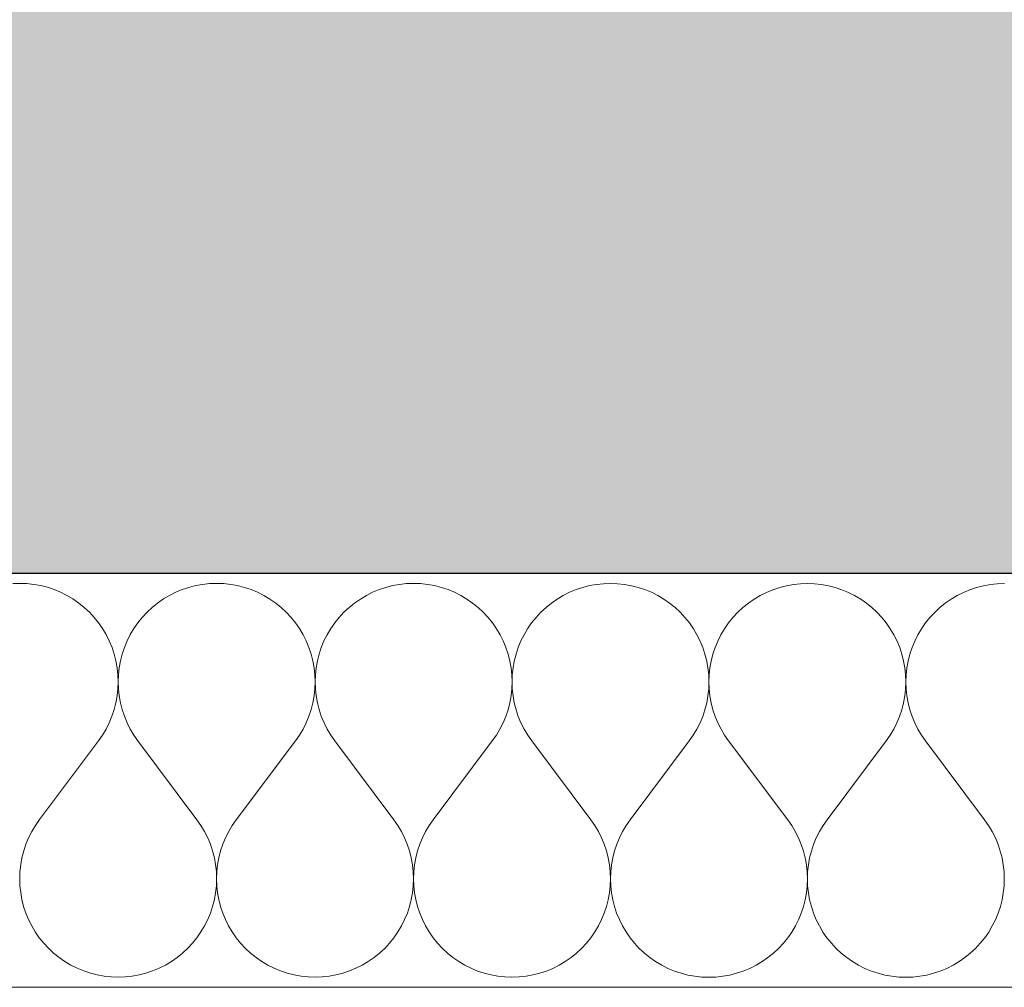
# Model space of a CAD drawing. Header units: millimetres. Extents: x -28761 to 4793, y -4271 to 20239.
# Tile 101 of 256: x -3505 to -3124, y 190 to 565. Entities that reach past the tile are written whole.
import ezdxf

# ---------------------------------------------------------------- set-up
doc = ezdxf.new("R2010")
doc.units = ezdxf.units.MM
doc.header["$MEASUREMENT"] = 0
doc.linetypes.add('Wipeout_Contour', pattern=[1000, 0, -1000])
for name, color, linetype in [('5._POHLED ZÁPADNÍ_1_Konstrukce - nenosné', 7, 'Continuous'), ('5._POHLED ZÁPADNÍ_1_Konstrukce - nosné', 7, 'Continuous'), ('5._POHLED ZÁPADNÍ_1_Nové_Konstrukce - nosné', 7, 'Continuous'), ('5._POHLED ZÁPADNÍ_1_Nové_Výplně – Řezové', 7, 'Continuous'), ('5._POHLED ZÁPADNÍ_1_Výplně – Řezové', 7, 'Continuous')]:
    doc.layers.add(name, color=color, linetype=linetype)

# ---------------------------------------------------------------- blocks, each defined once
blk = doc.blocks.new('*X9', base_point=(-30186.65, -6515.26))
at = {"layer": '5._POHLED ZÁPADNÍ_1_Nové_Výplně – Řezové', "color": 21, "linetype": 'Continuous', "lineweight": 20, "true_color": 0xffaaaa}
for p, q in [((-3504.71, 346.65), (-3507.43, 346.56)), ((-3501.99, 346.55), (-3504.71, 346.65)), ((-3499.29, 346.26), (-3501.99, 346.55)), ((-3496.61, 345.78), (-3499.29, 346.26)), ((-3493.97, 345.11), (-3496.61, 345.78)), ((-3491.39, 344.25), (-3493.97, 345.11)), ((-3488.88, 343.2), (-3491.39, 344.25)), ((-3486.45, 341.99), (-3488.88, 343.2)), ((-3444.35, 343.2), (-3446.78, 341.98)), ((-3441.84, 344.24), (-3444.35, 343.2)), ((-3439.26, 345.1), (-3441.84, 344.24)), ((-3436.62, 345.77), (-3439.26, 345.1)), ((-3433.94, 346.25), (-3436.62, 345.77)), ((-3431.24, 346.54), (-3433.94, 346.25)), ((-3428.52, 346.64), (-3431.24, 346.54)), ((-3425.8, 346.54), (-3428.52, 346.64)), ((-3423.09, 346.25), (-3425.8, 346.54)), ((-3420.42, 345.77), (-3423.09, 346.25)), ((-3417.78, 345.09), (-3420.42, 345.77)), ((-3415.2, 344.23), (-3417.78, 345.09)), ((-3412.69, 343.19), (-3415.2, 344.23)), ((-3410.26, 341.97), (-3412.69, 343.19)), ((-3368.16, 343.19), (-3370.59, 341.97)), ((-3365.65, 344.23), (-3368.16, 343.19)), ((-3363.06, 345.09), (-3365.65, 344.23)), ((-3360.43, 345.76), (-3363.06, 345.09)), ((-3357.75, 346.24), (-3360.43, 345.76)), ((-3355.05, 346.53), (-3357.75, 346.24)), ((-3352.33, 346.63), (-3355.05, 346.53)), ((-3349.61, 346.53), (-3352.33, 346.63)), ((-3346.9, 346.24), (-3349.61, 346.53)), ((-3344.23, 345.76), (-3346.9, 346.24)), ((-3341.59, 345.08), (-3344.23, 345.76)), ((-3339.01, 344.22), (-3341.59, 345.08)), ((-3336.5, 343.18), (-3339.01, 344.22)), ((-3334.06, 341.96), (-3336.5, 343.18)), ((-3291.97, 343.17), (-3294.4, 341.96)), ((-3289.46, 344.21), (-3291.97, 343.17)), ((-3286.87, 345.07), (-3289.46, 344.21)), ((-3284.24, 345.75), (-3286.87, 345.07)), ((-3281.56, 346.23), (-3284.24, 345.75)), ((-3278.86, 346.52), (-3281.56, 346.23)), ((-3276.14, 346.62), (-3278.86, 346.52)), ((-3273.42, 346.52), (-3276.14, 346.62)), ((-3270.71, 346.23), (-3273.42, 346.52)), ((-3268.04, 345.74), (-3270.71, 346.23)), ((-3265.4, 345.07), (-3268.04, 345.74)), ((-3262.82, 344.21), (-3265.4, 345.07)), ((-3260.31, 343.17), (-3262.82, 344.21)), ((-3257.87, 341.95), (-3260.31, 343.17)), ((-3215.78, 343.16), (-3218.21, 341.94)), ((-3213.27, 344.2), (-3215.78, 343.16)), ((-3210.68, 345.06), (-3213.27, 344.2)), ((-3208.05, 345.74), (-3210.68, 345.06)), ((-3205.37, 346.22), (-3208.05, 345.74)), ((-3202.67, 346.51), (-3205.37, 346.22)), ((-3199.95, 346.61), (-3202.67, 346.51)), ((-3197.23, 346.51), (-3199.95, 346.61)), ((-3194.52, 346.22), (-3197.23, 346.51)), ((-3191.85, 345.73), (-3194.52, 346.22)), ((-3189.21, 345.06), (-3191.85, 345.73)), ((-3186.63, 344.2), (-3189.21, 345.06)), ((-3184.12, 343.16), (-3186.63, 344.2)), ((-3181.68, 341.94), (-3184.12, 343.16)), ((-3139.59, 343.15), (-3142.02, 341.93)), ((-3137.07, 344.19), (-3139.59, 343.15)), ((-3134.49, 345.05), (-3137.07, 344.19)), ((-3131.86, 345.72), (-3134.49, 345.05)), ((-3129.18, 346.21), (-3131.86, 345.72)), ((-3126.48, 346.5), (-3129.18, 346.21)), ((-3123.76, 346.59), (-3126.48, 346.5)), ((-3484.11, 340.6), (-3486.45, 341.99)), ((-3481.87, 339.04), (-3484.11, 340.6)), ((-3449.12, 340.59), (-3451.36, 339.04)), ((-3446.78, 341.98), (-3449.12, 340.59)), ((-3407.92, 340.58), (-3410.26, 341.97)), ((-3405.68, 339.03), (-3407.92, 340.58)), ((-3372.93, 340.58), (-3375.17, 339.03)), ((-3370.59, 341.97), (-3372.93, 340.58)), ((-3331.73, 340.57), (-3334.06, 341.96)), ((-3329.49, 339.02), (-3331.73, 340.57)), ((-3296.74, 340.57), (-3298.98, 339.02)), ((-3294.4, 341.96), (-3296.74, 340.57)), ((-3255.53, 340.56), (-3257.87, 341.95)), ((-3253.3, 339.01), (-3255.53, 340.56)), ((-3220.55, 340.56), (-3222.79, 339)), ((-3218.21, 341.94), (-3220.55, 340.56)), ((-3179.34, 340.55), (-3181.68, 341.94)), ((-3177.11, 339), (-3179.34, 340.55)), ((-3144.36, 340.54), (-3146.6, 338.99)), ((-3142.02, 341.93), (-3144.36, 340.54)), ((-3479.75, 337.34), (-3481.87, 339.04)), ((-3477.76, 335.48), (-3479.75, 337.34)), ((-3475.91, 333.49), (-3477.76, 335.48)), ((-3455.47, 335.48), (-3457.32, 333.49)), ((-3453.48, 337.33), (-3455.47, 335.48)), ((-3451.36, 339.04), (-3453.48, 337.33)), ((-3403.56, 337.32), (-3405.68, 339.03)), ((-3401.57, 335.47), (-3403.56, 337.32)), ((-3399.72, 333.48), (-3401.57, 335.47)), ((-3379.28, 335.47), (-3381.13, 333.47)), ((-3377.28, 337.32), (-3379.28, 335.47)), ((-3375.17, 339.03), (-3377.28, 337.32)), ((-3327.37, 337.31), (-3329.49, 339.02)), ((-3325.38, 335.46), (-3327.37, 337.31)), ((-3323.53, 333.47), (-3325.38, 335.46)), ((-3303.09, 335.45), (-3304.94, 333.46)), ((-3301.09, 337.31), (-3303.09, 335.45)), ((-3298.98, 339.02), (-3301.09, 337.31)), ((-3251.18, 337.3), (-3253.3, 339.01)), ((-3249.19, 335.45), (-3251.18, 337.3)), ((-3247.34, 333.45), (-3249.19, 335.45)), ((-3226.89, 335.44), (-3228.75, 333.45)), ((-3224.9, 337.3), (-3226.89, 335.44)), ((-3222.79, 339), (-3224.9, 337.3)), ((-3174.99, 337.29), (-3177.11, 339)), ((-3173, 335.43), (-3174.99, 337.29)), ((-3171.15, 333.44), (-3173, 335.43)), ((-3150.7, 335.43), (-3152.56, 333.44)), ((-3148.71, 337.29), (-3150.7, 335.43)), ((-3146.6, 338.99), (-3148.71, 337.29)), ((-3474.21, 331.37), (-3475.91, 333.49)), ((-3457.32, 333.49), (-3459.03, 331.37)), ((-3398.02, 331.36), (-3399.72, 333.48)), ((-3381.13, 333.47), (-3382.84, 331.36)), ((-3321.82, 331.35), (-3323.53, 333.47)), ((-3304.94, 333.46), (-3306.65, 331.34)), ((-3245.63, 331.33), (-3247.34, 333.45)), ((-3228.75, 333.45), (-3230.45, 331.33)), ((-3169.44, 331.32), (-3171.15, 333.44)), ((-3152.56, 333.44), (-3154.26, 331.32)), ((-3472.66, 329.13), (-3474.21, 331.37)), ((-3471.27, 326.79), (-3472.66, 329.13)), ((-3460.58, 329.13), (-3461.96, 326.79)), ((-3459.03, 331.37), (-3460.58, 329.13)), ((-3396.46, 329.12), (-3398.02, 331.36)), ((-3395.08, 326.78), (-3396.46, 329.12)), ((-3384.39, 329.12), (-3385.77, 326.78)), ((-3382.84, 331.36), (-3384.39, 329.12)), ((-3320.27, 329.11), (-3321.82, 331.35)), ((-3318.89, 326.77), (-3320.27, 329.11)), ((-3308.2, 329.11), (-3309.58, 326.77)), ((-3306.65, 331.34), (-3308.2, 329.11)), ((-3244.08, 329.1), (-3245.63, 331.33)), ((-3242.7, 326.76), (-3244.08, 329.1)), ((-3232.01, 329.1), (-3233.39, 326.76)), ((-3230.45, 331.33), (-3232.01, 329.1)), ((-3167.89, 329.09), (-3169.44, 331.32)), ((-3166.51, 326.75), (-3167.89, 329.09)), ((-3155.82, 329.09), (-3157.2, 326.75)), ((-3154.26, 331.32), (-3155.82, 329.09)), ((-3470.05, 324.36), (-3471.27, 326.79)), ((-3469.01, 321.85), (-3470.05, 324.36)), ((-3463.18, 324.36), (-3464.22, 321.85)), ((-3461.96, 326.79), (-3463.18, 324.36)), ((-3393.86, 324.35), (-3395.08, 326.78)), ((-3392.82, 321.83), (-3393.86, 324.35)), ((-3386.99, 324.35), (-3388.03, 321.83)), ((-3385.77, 326.78), (-3386.99, 324.35)), ((-3317.67, 324.34), (-3318.89, 326.77)), ((-3316.63, 321.82), (-3317.67, 324.34)), ((-3310.8, 324.34), (-3311.84, 321.82)), ((-3309.58, 326.77), (-3310.8, 324.34)), ((-3241.48, 324.33), (-3242.7, 326.76)), ((-3240.44, 321.81), (-3241.48, 324.33)), ((-3234.61, 324.32), (-3235.65, 321.81)), ((-3233.39, 326.76), (-3234.61, 324.32)), ((-3165.29, 324.31), (-3166.51, 326.75)), ((-3164.25, 321.8), (-3165.29, 324.31)), ((-3158.42, 324.31), (-3159.46, 321.8)), ((-3157.2, 326.75), (-3158.42, 324.31)), ((-3468.16, 319.26), (-3469.01, 321.85)), ((-3464.22, 321.85), (-3465.08, 319.26)), ((-3391.96, 319.25), (-3392.82, 321.83)), ((-3388.03, 321.83), (-3388.89, 319.25)), ((-3315.77, 319.24), (-3316.63, 321.82)), ((-3311.84, 321.82), (-3312.7, 319.24)), ((-3239.58, 319.23), (-3240.44, 321.81)), ((-3235.65, 321.81), (-3236.51, 319.23)), ((-3163.39, 319.22), (-3164.25, 321.8)), ((-3159.46, 321.8), (-3160.32, 319.22)), ((-3467.48, 316.63), (-3468.16, 319.26)), ((-3467, 313.95), (-3467.48, 316.63)), ((-3465.75, 316.63), (-3466.23, 313.95)), ((-3465.08, 319.26), (-3465.75, 316.63)), ((-3391.29, 316.62), (-3391.96, 319.25)), ((-3390.81, 313.94), (-3391.29, 316.62)), ((-3389.56, 316.62), (-3390.04, 313.94)), ((-3388.89, 319.25), (-3389.56, 316.62)), ((-3315.1, 316.6), (-3315.77, 319.24)), ((-3314.62, 313.93), (-3315.1, 316.6)), ((-3313.37, 316.6), (-3313.85, 313.93)), ((-3312.7, 319.24), (-3313.37, 316.6)), ((-3238.91, 316.59), (-3239.58, 319.23)), ((-3238.43, 313.92), (-3238.91, 316.59)), ((-3237.18, 316.59), (-3237.66, 313.92)), ((-3236.51, 319.23), (-3237.18, 316.59)), ((-3162.72, 316.58), (-3163.39, 319.22)), ((-3162.24, 313.9), (-3162.72, 316.58)), ((-3160.99, 316.58), (-3161.47, 313.9)), ((-3160.32, 319.22), (-3160.99, 316.58)), ((-3466.71, 311.25), (-3467, 313.95)), ((-3466.23, 313.95), (-3466.52, 311.25)), ((-3390.52, 311.23), (-3390.81, 313.94)), ((-3390.04, 313.94), (-3390.33, 311.23)), ((-3314.33, 311.22), (-3314.62, 313.93)), ((-3313.85, 313.93), (-3314.14, 311.22)), ((-3238.14, 311.21), (-3238.43, 313.92)), ((-3237.66, 313.92), (-3237.95, 311.21)), ((-3161.95, 311.2), (-3162.24, 313.9)), ((-3161.47, 313.9), (-3161.76, 311.2)), ((-3466.62, 308.53), (-3466.71, 311.25)), ((-3466.52, 311.25), (-3466.62, 308.53)), ((-3390.43, 308.51), (-3390.52, 311.23)), ((-3390.33, 311.23), (-3390.43, 308.51)), ((-3314.24, 308.5), (-3314.33, 311.22)), ((-3314.14, 311.22), (-3314.24, 308.5)), ((-3238.05, 308.49), (-3238.14, 311.21)), ((-3237.95, 311.21), (-3238.05, 308.49)), ((-3161.86, 308.48), (-3161.95, 311.2)), ((-3161.76, 311.2), (-3161.86, 308.48)), ((-3467.01, 303.1), (-3466.72, 305.81)), ((-3466.72, 305.81), (-3466.62, 308.53)), ((-3466.62, 308.53), (-3466.52, 305.81)), ((-3466.52, 305.81), (-3466.23, 303.1)), ((-3390.82, 303.09), (-3390.53, 305.8)), ((-3390.53, 305.8), (-3390.43, 308.51)), ((-3390.43, 308.51), (-3390.33, 305.8)), ((-3390.33, 305.8), (-3390.04, 303.09)), ((-3314.63, 303.08), (-3314.34, 305.78)), ((-3314.34, 305.78), (-3314.24, 308.5)), ((-3314.24, 308.5), (-3314.14, 305.78)), ((-3314.14, 305.78), (-3313.85, 303.08)), ((-3238.44, 303.07), (-3238.15, 305.77)), ((-3238.15, 305.77), (-3238.05, 308.49)), ((-3238.05, 308.49), (-3237.95, 305.77)), ((-3237.95, 305.77), (-3237.66, 303.07)), ((-3162.25, 303.06), (-3161.96, 305.76)), ((-3161.96, 305.76), (-3161.86, 308.48)), ((-3161.86, 308.48), (-3161.76, 305.76)), ((-3161.76, 305.76), (-3161.47, 303.06)), ((-3467.5, 300.43), (-3467.01, 303.1)), ((-3466.23, 303.1), (-3465.74, 300.43)), ((-3391.31, 300.41), (-3390.82, 303.09)), ((-3390.04, 303.09), (-3389.55, 300.41)), ((-3315.12, 300.4), (-3314.63, 303.08)), ((-3313.85, 303.08), (-3313.36, 300.4)), ((-3238.93, 300.39), (-3238.44, 303.07)), ((-3237.66, 303.07), (-3237.17, 300.39)), ((-3162.74, 300.38), (-3162.25, 303.06)), ((-3161.47, 303.06), (-3160.98, 300.38)), ((-3469.03, 295.21), (-3468.17, 297.79)), ((-3468.17, 297.79), (-3467.5, 300.43)), ((-3465.74, 300.43), (-3465.07, 297.79)), ((-3465.07, 297.79), (-3464.21, 295.21)), ((-3392.84, 295.2), (-3391.98, 297.78)), ((-3391.98, 297.78), (-3391.31, 300.41)), ((-3389.55, 300.41), (-3388.88, 297.78)), ((-3388.88, 297.78), (-3388.02, 295.2)), ((-3316.65, 295.19), (-3315.79, 297.77)), ((-3315.79, 297.77), (-3315.12, 300.4)), ((-3313.36, 300.4), (-3312.69, 297.77)), ((-3312.69, 297.77), (-3311.83, 295.19)), ((-3240.46, 295.18), (-3239.6, 297.76)), ((-3239.6, 297.76), (-3238.93, 300.39)), ((-3237.17, 300.39), (-3236.5, 297.76)), ((-3236.5, 297.76), (-3235.64, 295.17)), ((-3164.27, 295.16), (-3163.41, 297.74)), ((-3163.41, 297.74), (-3162.74, 300.38)), ((-3160.98, 300.38), (-3160.31, 297.74)), ((-3160.31, 297.74), (-3159.45, 295.16)), ((-3470.08, 292.7), (-3469.03, 295.21)), ((-3464.21, 295.21), (-3463.17, 292.7)), ((-3393.89, 292.69), (-3392.84, 295.2)), ((-3388.02, 295.2), (-3386.98, 292.68)), ((-3317.7, 292.67), (-3316.65, 295.19)), ((-3311.83, 295.19), (-3310.79, 292.67)), ((-3241.51, 292.66), (-3240.46, 295.18)), ((-3235.64, 295.17), (-3234.59, 292.66)), ((-3165.32, 292.65), (-3164.27, 295.16)), ((-3159.45, 295.16), (-3158.4, 292.65)), ((-3472.69, 287.93), (-3471.3, 290.27)), ((-3471.3, 290.27), (-3470.08, 292.7)), ((-3463.17, 292.7), (-3461.95, 290.26)), ((-3461.95, 290.26), (-3460.56, 287.93)), ((-3396.5, 287.92), (-3395.11, 290.25)), ((-3395.11, 290.25), (-3393.89, 292.69)), ((-3386.98, 292.68), (-3385.76, 290.25)), ((-3385.76, 290.25), (-3384.37, 287.91)), ((-3320.31, 287.9), (-3318.92, 290.24)), ((-3318.92, 290.24), (-3317.7, 292.67)), ((-3310.79, 292.67), (-3309.57, 290.24)), ((-3309.57, 290.24), (-3308.18, 287.9)), ((-3244.12, 287.89), (-3242.73, 290.23)), ((-3242.73, 290.23), (-3241.51, 292.66)), ((-3234.59, 292.66), (-3233.38, 290.23)), ((-3233.38, 290.23), (-3231.99, 287.89)), ((-3167.93, 287.88), (-3166.54, 290.22)), ((-3166.54, 290.22), (-3165.32, 292.65)), ((-3158.4, 292.65), (-3157.18, 290.22)), ((-3157.18, 290.22), (-3155.8, 287.88)), ((-3474.24, 285.69), (-3472.69, 287.93)), ((-3460.56, 287.93), (-3459, 285.69)), ((-3398.05, 285.68), (-3396.5, 287.92)), ((-3384.37, 287.91), (-3382.81, 285.68)), ((-3321.86, 285.67), (-3320.31, 287.9)), ((-3308.18, 287.9), (-3306.62, 285.67)), ((-3245.67, 285.66), (-3244.12, 287.89)), ((-3231.99, 287.89), (-3230.43, 285.66)), ((-3169.48, 285.65), (-3167.93, 287.88)), ((-3155.8, 287.88), (-3154.24, 285.65)), ((-3497.1, 255.22), (-3474.24, 285.69)), ((-3436.15, 255.21), (-3459, 285.69)), ((-3420.91, 255.21), (-3398.05, 285.68)), ((-3359.96, 255.2), (-3382.81, 285.68)), ((-3344.72, 255.2), (-3321.86, 285.67)), ((-3283.77, 255.19), (-3306.62, 285.67)), ((-3268.53, 255.19), (-3245.67, 285.66)), ((-3207.58, 255.18), (-3230.43, 285.66)), ((-3192.34, 255.18), (-3169.48, 285.65)), ((-3131.39, 255.17), (-3154.24, 285.65)), ((-3498.66, 252.99), (-3500.05, 250.65)), ((-3497.1, 255.22), (-3498.66, 252.99)), ((-3434.6, 252.98), (-3436.15, 255.21)), ((-3433.21, 250.64), (-3434.6, 252.98)), ((-3422.47, 252.98), (-3423.86, 250.64)), ((-3420.91, 255.21), (-3422.47, 252.98)), ((-3358.41, 252.97), (-3359.96, 255.2)), ((-3357.02, 250.63), (-3358.41, 252.97)), ((-3346.28, 252.97), (-3347.67, 250.63)), ((-3344.72, 255.2), (-3346.28, 252.97)), ((-3282.22, 252.96), (-3283.77, 255.19)), ((-3280.83, 250.62), (-3282.22, 252.96)), ((-3270.09, 252.95), (-3271.48, 250.62)), ((-3268.53, 255.19), (-3270.09, 252.95)), ((-3206.03, 252.94), (-3207.58, 255.18)), ((-3204.64, 250.61), (-3206.03, 252.94)), ((-3193.9, 252.94), (-3195.29, 250.6)), ((-3192.34, 255.18), (-3193.9, 252.94)), ((-3129.84, 252.93), (-3131.39, 255.17)), ((-3128.45, 250.59), (-3129.84, 252.93)), ((-3501.27, 248.22), (-3502.31, 245.71)), ((-3500.05, 250.65), (-3501.27, 248.22)), ((-3431.99, 248.21), (-3433.21, 250.64)), ((-3430.95, 245.7), (-3431.99, 248.21)), ((-3425.08, 248.21), (-3426.12, 245.7)), ((-3423.86, 250.64), (-3425.08, 248.21)), ((-3355.8, 248.2), (-3357.02, 250.63)), ((-3354.76, 245.68), (-3355.8, 248.2)), ((-3348.89, 248.2), (-3349.93, 245.68)), ((-3347.67, 250.63), (-3348.89, 248.2)), ((-3279.61, 248.19), (-3280.83, 250.62)), ((-3278.57, 245.67), (-3279.61, 248.19)), ((-3272.7, 248.18), (-3273.74, 245.67)), ((-3271.48, 250.62), (-3272.7, 248.18)), ((-3203.42, 248.17), (-3204.64, 250.61)), ((-3202.37, 245.66), (-3203.42, 248.17)), ((-3196.51, 248.17), (-3197.55, 245.66)), ((-3195.29, 250.6), (-3196.51, 248.17)), ((-3127.23, 248.16), (-3128.45, 250.59)), ((-3126.18, 245.65), (-3127.23, 248.16)), ((-3502.31, 245.71), (-3503.17, 243.13)), ((-3430.09, 243.12), (-3430.95, 245.7)), ((-3426.12, 245.7), (-3426.98, 243.11)), ((-3353.89, 243.1), (-3354.76, 245.68)), ((-3349.93, 245.68), (-3350.79, 243.1)), ((-3277.7, 243.09), (-3278.57, 245.67)), ((-3273.74, 245.67), (-3274.6, 243.09)), ((-3201.51, 243.08), (-3202.37, 245.66)), ((-3197.55, 245.66), (-3198.41, 243.08)), ((-3125.32, 243.07), (-3126.18, 245.65)), ((-3503.85, 240.49), (-3504.33, 237.81)), ((-3503.17, 243.13), (-3503.85, 240.49)), ((-3429.41, 240.48), (-3430.09, 243.12)), ((-3428.93, 237.8), (-3429.41, 240.48)), ((-3427.66, 240.48), (-3428.14, 237.8)), ((-3426.98, 243.11), (-3427.66, 240.48)), ((-3353.22, 240.47), (-3353.89, 243.1)), ((-3352.74, 237.79), (-3353.22, 240.47)), ((-3351.47, 240.47), (-3351.95, 237.79)), ((-3350.79, 243.1), (-3351.47, 240.47)), ((-3277.03, 240.46), (-3277.7, 243.09)), ((-3276.55, 237.78), (-3277.03, 240.46)), ((-3275.28, 240.46), (-3275.76, 237.78)), ((-3274.6, 243.09), (-3275.28, 240.46)), ((-3200.84, 240.44), (-3201.51, 243.08)), ((-3200.36, 237.77), (-3200.84, 240.44)), ((-3199.09, 240.44), (-3199.57, 237.77)), ((-3198.41, 243.08), (-3199.09, 240.44)), ((-3124.65, 240.43), (-3125.32, 243.07)), ((-3124.16, 237.76), (-3124.65, 240.43)), ((-3504.33, 237.81), (-3504.63, 235.11)), ((-3428.63, 235.1), (-3428.93, 237.8)), ((-3428.14, 237.8), (-3428.44, 235.1)), ((-3352.44, 235.09), (-3352.74, 237.79)), ((-3351.95, 237.79), (-3352.25, 235.09)), ((-3276.25, 235.07), (-3276.55, 237.78)), ((-3275.76, 237.78), (-3276.06, 235.07)), ((-3200.06, 235.06), (-3200.36, 237.77)), ((-3199.57, 237.77), (-3199.87, 235.06)), ((-3123.87, 235.05), (-3124.16, 237.76)), ((-3504.63, 235.11), (-3504.73, 232.39)), ((-3504.73, 232.39), (-3504.63, 229.67)), ((-3428.54, 232.38), (-3428.63, 235.1)), ((-3428.44, 235.1), (-3428.54, 232.38)), ((-3352.35, 232.37), (-3352.44, 235.09)), ((-3352.25, 235.09), (-3352.35, 232.37)), ((-3276.15, 232.36), (-3276.25, 235.07)), ((-3276.06, 235.07), (-3276.15, 232.36)), ((-3199.96, 232.34), (-3200.06, 235.06)), ((-3199.87, 235.06), (-3199.96, 232.34)), ((-3123.77, 232.33), (-3123.87, 235.05)), ((-3504.63, 229.67), (-3504.34, 226.97)), ((-3428.92, 226.95), (-3428.63, 229.66)), ((-3428.63, 229.66), (-3428.54, 232.38)), ((-3428.54, 232.38), (-3428.44, 229.66)), ((-3428.44, 229.66), (-3428.15, 226.95)), ((-3352.73, 226.94), (-3352.44, 229.65)), ((-3352.44, 229.65), (-3352.35, 232.37)), ((-3352.35, 232.37), (-3352.25, 229.65)), ((-3352.25, 229.65), (-3351.96, 226.94)), ((-3276.54, 226.93), (-3276.25, 229.64)), ((-3276.25, 229.64), (-3276.15, 232.36)), ((-3276.15, 232.36), (-3276.06, 229.64)), ((-3276.06, 229.64), (-3275.77, 226.93)), ((-3200.35, 226.92), (-3200.06, 229.62)), ((-3200.06, 229.62), (-3199.96, 232.34)), ((-3199.96, 232.34), (-3199.87, 229.62)), ((-3199.87, 229.62), (-3199.58, 226.92)), ((-3124.16, 226.91), (-3123.87, 229.61)), ((-3123.87, 229.61), (-3123.77, 232.33)), ((-3504.34, 226.97), (-3503.86, 224.29)), ((-3429.4, 224.28), (-3428.92, 226.95)), ((-3428.15, 226.95), (-3427.67, 224.28)), ((-3353.21, 224.27), (-3352.73, 226.94)), ((-3351.96, 226.94), (-3351.48, 224.27)), ((-3277.02, 224.25), (-3276.54, 226.93)), ((-3275.77, 226.93), (-3275.29, 224.25)), ((-3200.83, 224.24), (-3200.35, 226.92)), ((-3199.58, 226.92), (-3199.1, 224.24)), ((-3124.64, 224.23), (-3124.16, 226.91)), ((-3503.86, 224.29), (-3503.19, 221.65)), ((-3503.19, 221.65), (-3502.33, 219.07)), ((-3430.93, 219.06), (-3430.07, 221.64)), ((-3430.07, 221.64), (-3429.4, 224.28)), ((-3427.67, 224.28), (-3427, 221.64)), ((-3427, 221.64), (-3426.14, 219.06)), ((-3354.74, 219.05), (-3353.88, 221.63)), ((-3353.88, 221.63), (-3353.21, 224.27)), ((-3351.48, 224.27), (-3350.81, 221.63)), ((-3350.81, 221.63), (-3349.95, 219.05)), ((-3278.55, 219.04), (-3277.69, 221.62)), ((-3277.69, 221.62), (-3277.02, 224.25)), ((-3275.29, 224.25), (-3274.62, 221.62)), ((-3274.62, 221.62), (-3273.76, 219.04)), ((-3202.36, 219.02), (-3201.5, 221.61)), ((-3201.5, 221.61), (-3200.83, 224.24)), ((-3199.1, 224.24), (-3198.43, 221.61)), ((-3198.43, 221.61), (-3197.57, 219.02)), ((-3126.17, 219.01), (-3125.31, 221.59)), ((-3125.31, 221.59), (-3124.64, 224.23)), ((-3502.33, 219.07), (-3501.29, 216.56)), ((-3431.97, 216.55), (-3430.93, 219.06)), ((-3426.14, 219.06), (-3425.1, 216.54)), ((-3355.78, 216.53), (-3354.74, 219.05)), ((-3349.95, 219.05), (-3348.91, 216.53)), ((-3279.59, 216.52), (-3278.55, 219.04)), ((-3273.76, 219.04), (-3272.72, 216.52)), ((-3203.4, 216.51), (-3202.36, 219.02)), ((-3197.57, 219.02), (-3196.53, 216.51)), ((-3127.21, 216.5), (-3126.17, 219.01)), ((-3501.29, 216.56), (-3500.08, 214.12)), ((-3500.08, 214.12), (-3498.69, 211.78)), ((-3434.58, 211.77), (-3433.19, 214.11)), ((-3433.19, 214.11), (-3431.97, 216.55)), ((-3425.1, 216.54), (-3423.89, 214.11)), ((-3423.89, 214.11), (-3422.5, 211.77)), ((-3358.39, 211.76), (-3357, 214.1)), ((-3357, 214.1), (-3355.78, 216.53)), ((-3348.91, 216.53), (-3347.7, 214.1)), ((-3347.7, 214.1), (-3346.31, 211.76)), ((-3282.2, 211.75), (-3280.81, 214.09)), ((-3280.81, 214.09), (-3279.59, 216.52)), ((-3272.72, 216.52), (-3271.51, 214.09)), ((-3271.51, 214.09), (-3270.12, 211.75)), ((-3206.01, 211.74), (-3204.62, 214.08)), ((-3204.62, 214.08), (-3203.4, 216.51)), ((-3196.53, 216.51), (-3195.32, 214.08)), ((-3195.32, 214.08), (-3193.93, 211.74)), ((-3129.82, 211.73), (-3128.43, 214.07)), ((-3128.43, 214.07), (-3127.21, 216.5)), ((-3498.69, 211.78), (-3497.14, 209.55)), ((-3497.14, 209.55), (-3495.43, 207.43)), ((-3437.84, 207.42), (-3436.13, 209.54)), ((-3436.13, 209.54), (-3434.58, 211.77)), ((-3422.5, 211.77), (-3420.95, 209.54)), ((-3420.95, 209.54), (-3419.24, 207.42)), ((-3361.65, 207.41), (-3359.94, 209.53)), ((-3359.94, 209.53), (-3358.39, 211.76)), ((-3346.31, 211.76), (-3344.76, 209.52)), ((-3283.75, 209.51), (-3282.2, 211.75)), ((-3270.12, 211.75), (-3268.57, 209.51)), ((-3207.56, 209.5), (-3206.01, 211.74)), ((-3193.93, 211.74), (-3192.38, 209.5)), ((-3131.37, 209.49), (-3129.82, 211.73)), ((-3495.43, 207.43), (-3493.58, 205.44)), ((-3439.69, 205.43), (-3437.84, 207.42)), ((-3419.24, 207.42), (-3417.39, 205.42)), ((-3363.5, 205.42), (-3361.65, 207.41)), ((-3344.76, 209.52), (-3343.05, 207.4)), ((-3343.05, 207.4), (-3341.2, 205.41)), ((-3287.31, 205.4), (-3285.45, 207.4)), ((-3285.45, 207.4), (-3283.75, 209.51)), ((-3268.57, 209.51), (-3266.86, 207.39)), ((-3266.86, 207.39), (-3265.01, 205.4)), ((-3211.12, 205.39), (-3209.26, 207.38)), ((-3209.26, 207.38), (-3207.56, 209.5)), ((-3192.38, 209.5), (-3190.67, 207.38)), ((-3190.67, 207.38), (-3188.82, 205.39)), ((-3134.93, 205.38), (-3133.07, 207.37)), ((-3133.07, 207.37), (-3131.37, 209.49)), ((-3493.58, 205.44), (-3491.59, 203.58)), ((-3491.59, 203.58), (-3489.47, 201.87)), ((-3443.8, 201.87), (-3441.68, 203.57)), ((-3441.68, 203.57), (-3439.69, 205.43)), ((-3417.39, 205.42), (-3415.4, 203.57)), ((-3415.4, 203.57), (-3413.28, 201.86)), ((-3367.61, 201.85), (-3365.49, 203.56)), ((-3365.49, 203.56), (-3363.5, 205.42)), ((-3341.2, 205.41), (-3339.21, 203.56)), ((-3339.21, 203.56), (-3337.09, 201.85)), ((-3291.42, 201.84), (-3289.3, 203.55)), ((-3289.3, 203.55), (-3287.31, 205.4)), ((-3265.01, 205.4), (-3263.02, 203.55)), ((-3263.02, 203.55), (-3260.9, 201.84)), ((-3215.23, 201.83), (-3213.11, 203.54)), ((-3213.11, 203.54), (-3211.12, 205.39)), ((-3188.82, 205.39), (-3186.83, 203.53)), ((-3186.83, 203.53), (-3184.71, 201.83)), ((-3139.04, 201.82), (-3136.92, 203.53)), ((-3136.92, 203.53), (-3134.93, 205.38)), ((-3489.47, 201.87), (-3487.24, 200.32)), ((-3487.24, 200.32), (-3484.9, 198.93)), ((-3484.9, 198.93), (-3482.47, 197.71)), ((-3450.8, 197.71), (-3448.37, 198.93)), ((-3448.37, 198.93), (-3446.03, 200.31)), ((-3446.03, 200.31), (-3443.8, 201.87)), ((-3413.28, 201.86), (-3411.05, 200.31)), ((-3411.05, 200.31), (-3408.71, 198.92)), ((-3408.71, 198.92), (-3406.28, 197.7)), ((-3374.61, 197.7), (-3372.18, 198.91)), ((-3372.18, 198.91), (-3369.84, 200.3)), ((-3369.84, 200.3), (-3367.61, 201.85)), ((-3337.09, 201.85), (-3334.86, 200.3)), ((-3334.86, 200.3), (-3332.52, 198.91)), ((-3332.52, 198.91), (-3330.09, 197.69)), ((-3298.42, 197.68), (-3295.99, 198.9)), ((-3295.99, 198.9), (-3293.65, 200.29)), ((-3293.65, 200.29), (-3291.42, 201.84)), ((-3260.9, 201.84), (-3258.67, 200.29)), ((-3258.67, 200.29), (-3256.33, 198.9)), ((-3256.33, 198.9), (-3253.9, 197.68)), ((-3222.23, 197.67), (-3219.8, 198.89)), ((-3219.8, 198.89), (-3217.46, 200.28)), ((-3217.46, 200.28), (-3215.23, 201.83)), ((-3184.71, 201.83), (-3182.48, 200.27)), ((-3182.48, 200.27), (-3180.14, 198.88)), ((-3180.14, 198.88), (-3177.71, 197.67)), ((-3146.04, 197.66), (-3143.61, 198.88)), ((-3143.61, 198.88), (-3141.27, 200.27)), ((-3141.27, 200.27), (-3139.04, 201.82)), ((-3482.47, 197.71), (-3479.95, 196.67)), ((-3479.95, 196.67), (-3477.37, 195.81)), ((-3477.37, 195.81), (-3474.74, 195.14)), ((-3474.74, 195.14), (-3472.06, 194.65)), ((-3472.06, 194.65), (-3469.36, 194.36)), ((-3469.36, 194.36), (-3466.64, 194.27)), ((-3466.64, 194.27), (-3463.92, 194.36)), ((-3463.92, 194.36), (-3461.21, 194.65)), ((-3461.21, 194.65), (-3458.54, 195.14)), ((-3458.54, 195.14), (-3455.9, 195.81)), ((-3455.9, 195.81), (-3453.32, 196.67)), ((-3453.32, 196.67), (-3450.8, 197.71)), ((-3406.28, 197.7), (-3403.76, 196.66)), ((-3403.76, 196.66), (-3401.18, 195.8)), ((-3401.18, 195.8), (-3398.55, 195.13)), ((-3398.55, 195.13), (-3395.87, 194.64)), ((-3395.87, 194.64), (-3393.17, 194.35)), ((-3393.17, 194.35), (-3390.45, 194.25)), ((-3390.45, 194.25), (-3387.73, 194.35)), ((-3387.73, 194.35), (-3385.02, 194.64)), ((-3385.02, 194.64), (-3382.35, 195.12)), ((-3382.35, 195.12), (-3379.71, 195.8)), ((-3379.71, 195.8), (-3377.13, 196.66)), ((-3377.13, 196.66), (-3374.61, 197.7)), ((-3330.09, 197.69), (-3327.57, 196.65)), ((-3327.57, 196.65), (-3324.99, 195.79)), ((-3324.99, 195.79), (-3322.36, 195.11)), ((-3322.36, 195.11), (-3319.68, 194.63)), ((-3319.68, 194.63), (-3316.97, 194.34)), ((-3316.97, 194.34), (-3314.26, 194.24)), ((-3314.26, 194.24), (-3311.54, 194.34)), ((-3311.54, 194.34), (-3308.83, 194.63)), ((-3308.83, 194.63), (-3306.15, 195.11)), ((-3306.15, 195.11), (-3303.52, 195.78)), ((-3303.52, 195.78), (-3300.94, 196.64)), ((-3300.94, 196.64), (-3298.42, 197.68)), ((-3253.9, 197.68), (-3251.38, 196.64)), ((-3251.38, 196.64), (-3248.8, 195.78)), ((-3248.8, 195.78), (-3246.17, 195.1)), ((-3246.17, 195.1), (-3243.49, 194.62)), ((-3243.49, 194.62), (-3240.78, 194.33)), ((-3240.78, 194.33), (-3238.07, 194.23)), ((-3238.07, 194.23), (-3235.35, 194.33)), ((-3235.35, 194.33), (-3232.64, 194.62)), ((-3232.64, 194.62), (-3229.96, 195.1)), ((-3229.96, 195.1), (-3227.33, 195.77)), ((-3227.33, 195.77), (-3224.75, 196.63)), ((-3224.75, 196.63), (-3222.23, 197.67)), ((-3177.71, 197.67), (-3175.19, 196.62)), ((-3175.19, 196.62), (-3172.61, 195.76)), ((-3172.61, 195.76), (-3169.98, 195.09)), ((-3169.98, 195.09), (-3167.3, 194.61)), ((-3167.3, 194.61), (-3164.59, 194.32)), ((-3164.59, 194.32), (-3161.87, 194.22)), ((-3161.87, 194.22), (-3159.16, 194.31)), ((-3159.16, 194.31), (-3156.45, 194.61)), ((-3156.45, 194.61), (-3153.77, 195.09)), ((-3153.77, 195.09), (-3151.14, 195.76)), ((-3151.14, 195.76), (-3148.56, 196.62)), ((-3148.56, 196.62), (-3146.04, 197.66))]:
    blk.add_line(p, q, dxfattribs=at)

msp = doc.modelspace()

# ---------------------------------------------------------------- hatches: boundary and pattern name
at = {"layer": '5._POHLED ZÁPADNÍ_1_Výplně – Řezové', "linetype": 'Continuous', "lineweight": 13}
msp.add_hatch(color=254, dxfattribs=at).paths.add_polyline_path([(-4696.78, 1200.65), (-4679.92, 1085.65), (-4572.15, 350.63), (-3041.93, 350.39), (-3041.8, 1200.39)])

# ---------------------------------------------------------------- linework, layer by layer
at = {"layer": '5._POHLED ZÁPADNÍ_1_Konstrukce - nosné', "color": 7, "linetype": 'Continuous', "lineweight": 50, "flags": 128}
msp.add_lwpolyline([(-4572.15, 350.63), (-3041.93, 350.39)], dxfattribs=at)

# ---------------------------------------------------------------- next in the draw order: wipeouts: each hides what was drawn before it
at = {"color": 254, "linetype": 'Wipeout_Contour', "lineweight": 0, "ltscale": 17748.141109}
msp.add_wipeout([(-4696.93, 190.64), (-2762.41, 190.35), (-2762.39, 340.35), (-2762.39, 350.35), (-4696.91, 350.64)], dxfattribs=at).dxf.layer = '5._POHLED ZÁPADNÍ_1_Nové_Výplně – Řezové'

# ---------------------------------------------------------------- next in the draw order: linework, layer by layer
at = {"layer": '5._POHLED ZÁPADNÍ_1_Nové_Konstrukce - nosné', "color": 1, "linetype": 'Continuous', "lineweight": 25, "flags": 128}
for points in [[(-2762.39, 350.35), (-4696.91, 350.64)], [(-4696.93, 190.64), (-2762.41, 190.35)]]:
    msp.add_lwpolyline(points, dxfattribs=at)

# ---------------------------------------------------------------- next in the draw order: block references
at = {"layer": '5._POHLED ZÁPADNÍ_1_Konstrukce - nenosné', "color": 9, "linetype": 'Continuous', "lineweight": 13}
msp.add_blockref('*X9', (-30186.65, -6515.26), dxfattribs=at)

doc.saveas('drawing.dxf')
